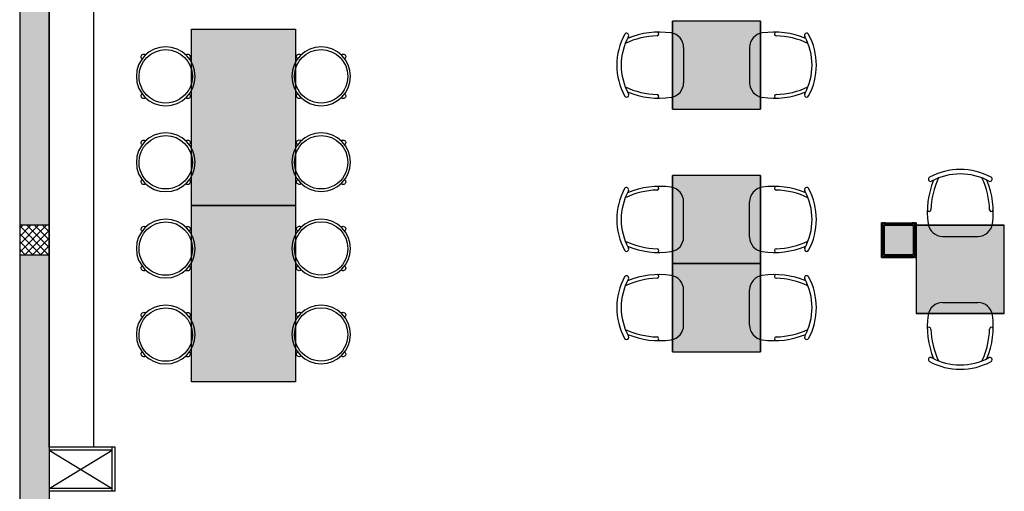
# Model space of a CAD drawing. Header units: millimetres. Extents: x -150 to 42176, y -50 to 21011.
# Tile 2 of 23: x 0 to 6708, y 4220 to 7429. Entities that reach past the tile are written whole.
import ezdxf

# ---------------------------------------------------------------- set-up
doc = ezdxf.new("R2010")
doc.units = ezdxf.units.MM
doc.header["$LTSCALE"] = 2
doc.header["$MEASUREMENT"] = 0
doc.layers.add('GREY SCALE', color=9, linetype='Continuous', lineweight=0, true_color=0x808080)

# ---------------------------------------------------------------- blocks, each defined once
blk = doc.blocks.new('PLAN LAYOUT')
at = {"layer": 'GREY SCALE', "lineweight": -3}
h = blk.add_hatch(color=256, dxfattribs=at)
h.dxf.hatch_style = 1
h.paths.add_polyline_path([(200, 13280), (0, 13280), (0, 0), (4190, 0), (4190, 650), (4390, 650), (4390, 850), (3990, 850), (3990, 200), (200, 200), (200, 8735.8), (200, 8835.8), (200, 9585.8), (200, 9685.8), (200, 10435.8), (200, 10535.8), (200, 11285.8), (200, 11385.8), (200, 12135.8), (200, 12235.8)])
h.paths.add_polyline_path([(0, 11087.2), (200, 11087.2), (200, 11287.2), (0, 11287.2)], flags=17)
h.paths.add_polyline_path([(0, 8211.4), (200, 8211.4), (200, 8411.4), (0, 8411.4)], flags=17)
h.paths.add_polyline_path([(0, 5830), (200, 5830), (200, 6030), (0, 6030)], flags=17)
h.paths.add_polyline_path([(0, 3420), (200, 3420), (200, 3620), (0, 3620)], flags=17)
h.paths.add_polyline_path([(0, 0), (200, 0), (200, 200), (0, 200)], flags=17)
h.paths.add_polyline_path([(1995, 0.3), (2195, 0.3), (2195, 200.3), (1995, 200.3)], flags=16)
h.paths.add_polyline_path([(3990, 0), (4190, 0), (4190, 200), (3990, 200)], flags=17)
h.paths.add_polyline_path([(4190, 650), (4390, 650), (4390, 850), (4190, 850)], flags=17)
h = blk.add_hatch(color=256, dxfattribs=at)
h.dxf.hatch_style = 1
h.paths.add_polyline_path([(4448, 7420), (4448, 6820), (5048, 6820), (5048, 7420)])
h = blk.add_hatch(color=256, dxfattribs=at)
h.dxf.hatch_style = 1
h.paths.add_polyline_path([(1878.3, 7364.5), (1170.4, 7364.5), (1170.4, 6164.7), (1878.3, 6164.7)])
h.paths.add_polyline_path([(1878.3, 6164.5), (1170.4, 6164.5), (1170.4, 4964.7), (1878.3, 4964.7)])
h = blk.add_hatch(color=256, dxfattribs=at)
h.dxf.hatch_style = 1
h.paths.add_polyline_path([(5048, 5770), (5048, 6370), (4448, 6370), (4448, 5770)])
h = blk.add_hatch(color=256, dxfattribs=at)
h.dxf.hatch_style = 1
h.paths.add_polyline_path([(5890, 5830), (6090, 5830), (6090, 6030), (5890, 6030)])
h = blk.add_hatch(color=256, dxfattribs=at)
h.dxf.hatch_style = 1
h.paths.add_polyline_path([(6108, 5430), (6708, 5430), (6708, 6030), (6108, 6030)])
h = blk.add_hatch(color=256, dxfattribs=at)
h.dxf.hatch_style = 1
h.paths.add_polyline_path([(5048, 5170), (5048, 5770), (4448, 5770), (4448, 5170)])
for p, q in [((0, 13480), (0, 0)), ((200, 13480), (200, 200)), ((200, 4520), (200, 8211.4)), ((502, 7909.4), (502, 4520)), ((4448, 6820), (4448, 7420)), ((5048, 7420), (4448, 7420)), ((4448, 7420), (4448, 6820)), ((5048, 7420), (4448, 7420)), ((5048, 7420), (5048, 6820)), ((5048, 6820), (5048, 7420)), ((1170.4, 7364.5), (1878.3, 7364.5)), ((1170.4, 6164.5), (1170.4, 7364.5)), ((1878.3, 7364.5), (1878.3, 6164.5)), ((4523, 7240.1), (4523, 6999.9)), ((4973, 7240.1), (4973, 6999.9)), ((4448, 6820), (5048, 6820)), ((4448, 6820), (5048, 6820)), ((4448, 5770), (4448, 6370)), ((5048, 6370), (4448, 6370)), ((5048, 6370), (4448, 6370)), ((4448, 6370), (4448, 5770)), ((5048, 6370), (5048, 5770)), ((5048, 5770), (5048, 6370)), ((4523, 5949.9), (4523, 6190.1)), ((4973, 5949.9), (4973, 6190.1)), ((1170.4, 6164.7), (1878.3, 6164.7)), ((1170.4, 4964.7), (1170.4, 6164.7)), ((1878.3, 6164.5), (1170.4, 6164.5)), ((1878.3, 6164.7), (1878.3, 4964.7)), ((5881, 6048), (5872, 6048)), ((5872, 6048), (5872, 6039)), ((5872, 6048), (6108, 6048)), ((5872, 5812), (5872, 6048)), ((5872, 6039), (5881, 6030)), ((5872, 6039), (5872, 6030)), ((5890, 6039), (5881, 6048)), ((5881, 6048), (5890, 6048)), ((6099, 6039), (5881, 6039)), ((5881, 6039), (5881, 5821)), ((5899, 6048), (5890, 6048)), ((5890, 6048), (5890, 6039)), ((5899, 6039), (5899, 6048)), ((5899, 6048), (6081, 6048)), ((5899, 6045), (6081, 6045)), ((5899, 6042), (6081, 6042)), ((6090, 6048), (6081, 6048)), ((6081, 6048), (6081, 6039)), ((6090, 6039), (6090, 6048)), ((6099, 6048), (6090, 6039)), ((6090, 6048), (6099, 6048)), ((6108, 6048), (6099, 6048)), ((6099, 5821), (6099, 6039)), ((6099, 6030), (6108, 6039)), ((6108, 6039), (6108, 6048)), ((6108, 6048), (6108, 5812)), ((6108, 6039), (6108, 6030)), ((0, 6007.5), (22.5, 6030)), ((0, 5954.5), (75.5, 6030)), ((0, 5901.4), (128.6, 6030)), ((0, 5848.4), (181.6, 6030)), ((200, 6030), (0, 6030)), ((0, 6030), (0, 5830)), ((196, 5830), (0, 6026)), ((142.9, 5830), (0, 5972.9)), ((34.6, 5830), (200, 5995.4)), ((200, 5879), (49, 6030)), ((200, 5932), (102, 6030)), ((200, 5985.1), (155.1, 6030)), ((200, 5830), (200, 6030)), ((5881, 6030), (5872, 6030)), ((5872, 6030), (5872, 6021)), ((5872, 6021), (5881, 6021)), ((5872, 6021), (5872, 5839)), ((5875, 6021), (5875, 5839)), ((5878, 6021), (5878, 5839)), ((5890, 6030), (6090, 6030)), ((5890, 5830), (5890, 6030)), ((6090, 6030), (5890, 6030)), ((5890, 6030), (5890, 5830)), ((6090, 6030), (6090, 5830)), ((6090, 5830), (6090, 6030)), ((6108, 6030), (6099, 6030)), ((6099, 6021), (6108, 6021)), ((6102, 6021), (6102, 5839)), ((6105, 6021), (6105, 5839)), ((6108, 6030), (6708, 6030)), ((6108, 6030), (6108, 5430)), ((6708, 6030), (6108, 6030)), ((6108, 6030), (6108, 5430)), ((6108, 6021), (6108, 6030)), ((6108, 6021), (6108, 5839)), ((6708, 5430), (6708, 6030)), ((6708, 5430), (6708, 6030)), ((89.9, 5830), (0, 5919.9)), ((87.7, 5830), (200, 5942.3)), ((6287.9, 5955), (6528.1, 5955)), ((36.9, 5830), (0, 5866.9)), ((140.7, 5830), (200, 5889.3)), ((193.7, 5830), (200, 5836.3)), ((5881, 5839), (5872, 5839)), ((5872, 5839), (5872, 5830)), ((6108, 5839), (6099, 5839)), ((6108, 5830), (6108, 5839)), ((0, 5830), (200, 5830)), ((4448, 5770), (5048, 5770)), ((4448, 5770), (5048, 5770)), ((4448, 5170), (4448, 5770)), ((5048, 5770), (4448, 5770)), ((5048, 5770), (4448, 5770)), ((4448, 5770), (4448, 5170)), ((5048, 5770), (5048, 5170)), ((5048, 5170), (5048, 5770)), ((5872, 5830), (5881, 5830)), ((5881, 5830), (5872, 5821)), ((5872, 5821), (5872, 5830)), ((5872, 5821), (5872, 5812)), ((5872, 5812), (5881, 5812)), ((6108, 5812), (5872, 5812)), ((5881, 5821), (6099, 5821)), ((5881, 5812), (5890, 5821)), ((5881, 5812), (5890, 5812)), ((6090, 5830), (5890, 5830)), ((5890, 5830), (6090, 5830)), ((5890, 5821), (5890, 5812)), ((5890, 5812), (5899, 5812)), ((5899, 5812), (5899, 5821)), ((5899, 5818), (6081, 5818)), ((5899, 5815), (6081, 5815)), ((5899, 5812), (6081, 5812)), ((6081, 5821), (6081, 5812)), ((6081, 5812), (6090, 5812)), ((6090, 5812), (6090, 5821)), ((6090, 5821), (6099, 5812)), ((6099, 5812), (6090, 5812)), ((6108, 5821), (6099, 5830)), ((6099, 5830), (6108, 5830)), ((6099, 5812), (6108, 5812)), ((6108, 5830), (6108, 5821)), ((6108, 5812), (6108, 5821)), ((4523, 5349.9), (4523, 5590.1)), ((4973, 5349.9), (4973, 5590.1)), ((6287.9, 5505), (6528.1, 5505)), ((6708, 5430), (6108, 5430)), ((6108, 5430), (6708, 5430)), ((4448, 5170), (5048, 5170)), ((4448, 5170), (5048, 5170)), ((1878.3, 4964.7), (1170.4, 4964.7)), ((502, 4520), (200, 4520)), ((650, 4520), (200, 4520)), ((200, 4240), (630, 4500)), ((200, 4500), (630, 4240)), ((630, 4500), (200, 4500)), ((630, 4220), (630, 4520)), ((650, 4220), (650, 4520)), ((630, 4240), (200, 4240)), ((650, 4220), (200, 4220))]:
    blk.add_line(p, q, dxfattribs=at)
at = {"layer": 'GREY SCALE', "lineweight": -3, "extrusion": (-8.16355e-49, -1.29875e-40, -1)}
for centre in [(-994.8, 7043.8), (-2053.9, 7044.2), (-994.8, 6459.1), (-2053.9, 6459.5), (-994.8, 5871.8), (-2053.9, 5872.3), (-994.8, 5286.6), (-2053.9, 5287)]:
    blk.add_circle(centre, 200, dxfattribs=at)
at = {"layer": 'GREY SCALE', "lineweight": -3}
for centre, radius, start, end in [((4508.1, 7120), 440.1, 151.57492, 208.42508), ((4508.1, 7120), 440.1, 151.57492, 208.42508), ((4508.1, 7120), 410.1, 151.57536, 208.42464), ((4134.2, 7322.3), 15, 331.57208, 151.57208), ((4356.2, 6782.8), 537.1, 91.51212, 115.41481), ((4356.2, 6782.8), 562.1, 81.68335, 112.54812), ((4341.4, 7332.4), 12.7, 272.69133, 78.23637), ((4423, 7240.1), 100, 0, 81.68335), ((5073, 7240.1), 100, 98.31665, 180), ((5139.8, 6782.8), 562.1, 67.45188, 98.31665), ((5154.6, 7332.4), 12.7, 101.76363, 267.30867), ((5139.8, 6782.8), 537.1, 64.58519, 88.48788), ((5361.8, 7322.3), 15, 28.42792, 208.42792), ((4987.9, 7120), 410.1, 331.57536, 28.42464), ((4987.9, 7120), 440.1, 331.57492, 28.42508), ((4987.9, 7120), 440.1, 331.57492, 28.42508), ((4423, 6999.9), 100, 278.31665, 0), ((5073, 6999.9), 100, 180, 261.68335), ((4134.2, 6917.7), 15, 208.42792, 28.42792), ((4134.2, 6917.7), 15, 208.42792, 28.42792), ((4356.2, 7457.2), 537.1, 244.58519, 268.48788), ((4356.2, 7457.2), 562.1, 247.45188, 278.31665), ((4341.4, 6907.6), 12.7, 281.76363, 87.30867), ((5139.8, 7457.2), 562.1, 261.68335, 292.54812), ((5154.6, 6907.6), 12.7, 92.69133, 258.23637), ((5139.8, 7457.2), 537.1, 271.51212, 295.41481), ((5361.8, 6917.7), 15, 151.57208, 331.57208), ((5361.8, 6917.7), 15, 151.57208, 331.57208), ((6408, 5969.9), 440.1, 61.57492, 118.42508), ((6408, 5969.9), 440.1, 61.57492, 118.42508), ((6408, 5969.9), 410.1, 61.57536, 118.42464), ((6745.2, 6121.8), 562.1, 157.45188, 188.31665), ((6205.7, 6343.8), 15, 118.42792, 298.42792), ((6745.2, 6121.8), 537.1, 154.58519, 178.48788), ((6070.9, 6121.8), 537.1, 1.51212, 25.41481), ((6070.9, 6121.8), 562.1, 351.68335, 22.54812), ((6610.3, 6343.8), 15, 241.57208, 61.57208), ((6610.3, 6343.8), 15, 241.57208, 61.57208), ((4508.1, 6070), 440.1, 151.57492, 208.42508), ((4508.1, 6070), 440.1, 151.57492, 208.42508), ((4508.1, 6070), 410.1, 151.57536, 208.42464), ((4134.2, 6272.3), 15, 331.57208, 151.57208), ((4134.2, 6272.3), 15, 331.57208, 151.57208), ((4356.2, 5732.8), 537.1, 91.51212, 115.41481), ((4356.2, 5732.8), 562.1, 81.68335, 112.54812), ((4341.4, 6282.4), 12.7, 272.69133, 78.23637), ((4423, 6190.1), 100, 0, 81.68335), ((5073, 6190.1), 100, 98.31665, 180), ((5139.8, 5732.8), 562.1, 67.45188, 98.31665), ((5154.6, 6282.4), 12.7, 101.76363, 267.30867), ((5139.8, 5732.8), 537.1, 64.58519, 88.48788), ((5361.8, 6272.3), 15, 28.42792, 208.42792), ((5361.8, 6272.3), 15, 28.42792, 208.42792), ((4987.9, 6070), 410.1, 331.57536, 28.42464), ((4987.9, 6070), 440.1, 331.57492, 28.42508), ((4987.9, 6070), 440.1, 331.57492, 28.42508), ((6195.6, 6136.6), 12.7, 191.76363, 357.30867), ((6620.4, 6136.6), 12.7, 182.69133, 348.23637), ((6287.9, 6055), 100, 188.31665, 270), ((6528.1, 6055), 100, 270, 351.68335), ((4356.2, 6407.2), 537.1, 244.58519, 268.48788), ((4423, 5949.9), 100, 278.31665, 0), ((5073, 5949.9), 100, 180, 261.68335), ((5139.8, 6407.2), 537.1, 271.51212, 295.41481), ((4134.2, 5867.7), 15, 208.42792, 28.42792), ((4356.2, 6407.2), 562.1, 247.45188, 278.31665), ((4341.4, 5857.6), 12.7, 281.76363, 87.30867), ((5139.8, 6407.2), 562.1, 261.68335, 292.54812), ((5154.6, 5857.6), 12.7, 92.69133, 258.23637), ((5361.8, 5867.7), 15, 151.57208, 331.57208), ((4508.1, 5470), 440.1, 151.57492, 208.42508), ((4508.1, 5470), 440.1, 151.57492, 208.42508), ((4508.1, 5470), 410.1, 151.57536, 208.42464), ((4134.2, 5672.3), 15, 331.57208, 151.57208), ((4134.2, 5672.3), 15, 331.57208, 151.57208), ((4356.2, 5132.8), 537.1, 91.51212, 115.41481), ((4356.2, 5132.8), 562.1, 81.68335, 112.54812), ((4341.4, 5682.4), 12.7, 272.69133, 78.23637), ((4423, 5590.1), 100, 0, 81.68335), ((5073, 5590.1), 100, 98.31665, 180), ((5139.8, 5132.8), 562.1, 67.45188, 98.31665), ((5154.6, 5682.4), 12.7, 101.76363, 267.30867), ((5139.8, 5132.8), 537.1, 64.58519, 88.48788), ((5361.8, 5672.3), 15, 28.42792, 208.42792), ((5361.8, 5672.3), 15, 28.42792, 208.42792), ((4987.9, 5470), 410.1, 331.57536, 28.42464), ((4987.9, 5470), 440.1, 331.57492, 28.42508), ((4987.9, 5470), 440.1, 331.57492, 28.42508), ((6287.9, 5405), 100, 90, 171.68335), ((6528.1, 5405), 100, 8.31665, 90), ((6745.2, 5338.2), 562.1, 171.68335, 202.54812), ((6070.9, 5338.2), 562.1, 337.45188, 8.31665), ((4356.2, 5807.2), 537.1, 244.58519, 268.48788), ((4423, 5349.9), 100, 278.31665, 0), ((5073, 5349.9), 100, 180, 261.68335), ((5139.8, 5807.2), 537.1, 271.51212, 295.41481), ((6195.6, 5323.4), 12.7, 2.69133, 168.23637), ((6745.2, 5338.2), 537.1, 181.51212, 205.41481), ((6070.9, 5338.2), 537.1, 334.58519, 358.48788), ((6620.4, 5323.4), 12.7, 11.76363, 177.30867), ((4134.2, 5267.7), 15, 208.42792, 28.42792), ((4356.2, 5807.2), 562.1, 247.45188, 278.31665), ((4341.4, 5257.6), 12.7, 281.76363, 87.30867), ((5139.8, 5807.2), 562.1, 261.68335, 292.54812), ((5154.6, 5257.6), 12.7, 92.69133, 258.23637), ((5361.8, 5267.7), 15, 151.57208, 331.57208), ((6205.7, 5116.2), 15, 61.57208, 241.57208), ((6408, 5490.1), 440.1, 241.57492, 298.42508), ((6408, 5490.1), 440.1, 241.57492, 298.42508), ((6408, 5490.1), 410.1, 241.57536, 298.42464), ((6610.3, 5116.2), 15, 298.42792, 118.42792), ((6610.3, 5116.2), 15, 298.42792, 118.42792)]:
    blk.add_arc(centre, radius, start, end, dxfattribs=at)
at = {"layer": 'GREY SCALE', "lineweight": -3, "extrusion": (-8.16355e-49, -1.29875e-40, -1)}
for centre, radius, start, end in [((-994.8, 7043.8), 181.8, 0.0611, 180.0611), ((-845.7, 7177.1), 18.2, 309.18149, 134.39199), ((-1144.2, 7176.7), 18.2, 45.7302, 230.9407), ((-2053.9, 7044.2), 181.8, 0.0611, 180.0611), ((-1904.8, 7177.5), 18.2, 309.18149, 134.39199), ((-2203.3, 7177.2), 18.2, 45.7302, 230.9407), ((-994.8, 7043.8), 181.8, 180.0611, 0.0611), ((-2053.9, 7044.2), 181.8, 180.0611, 0.0611), ((-845.4, 6910.8), 18.2, 225.7302, 50.9407), ((-1143.9, 6910.5), 18.2, 129.18149, 314.39199), ((-1904.5, 6911.3), 18.2, 225.7302, 50.9407), ((-2203.1, 6911), 18.2, 129.18149, 314.39199), ((-994.8, 6459.1), 181.8, 0.0611, 180.0611), ((-2053.9, 6459.5), 181.8, 0.0611, 180.0611), ((-845.7, 6592.3), 18.2, 309.18149, 134.39199), ((-1144.2, 6592), 18.2, 45.7302, 230.9407), ((-1904.8, 6592.8), 18.2, 309.18149, 134.39199), ((-2203.3, 6592.4), 18.2, 45.7302, 230.9407), ((-994.8, 6459.1), 181.8, 180.0611, 0.0611), ((-2053.9, 6459.5), 181.8, 180.0611, 0.0611), ((-845.4, 6326.1), 18.2, 225.7302, 50.9407), ((-1143.9, 6325.8), 18.2, 129.18149, 314.39199), ((-1904.5, 6326.5), 18.2, 225.7302, 50.9407), ((-2203.1, 6326.2), 18.2, 129.18149, 314.39199), ((-994.8, 5871.8), 181.8, 0.0611, 180.0611), ((-2053.9, 5872.3), 181.8, 0.0611, 180.0611), ((-845.7, 6005.1), 18.2, 309.18149, 134.39199), ((-1144.2, 6004.8), 18.2, 45.7302, 230.9407), ((-1904.8, 6005.5), 18.2, 309.18149, 134.39199), ((-2203.3, 6005.2), 18.2, 45.7302, 230.9407), ((-994.8, 5871.8), 181.8, 180.0611, 0.0611), ((-2053.9, 5872.3), 181.8, 180.0611, 0.0611), ((-845.4, 5738.9), 18.2, 225.7302, 50.9407), ((-1143.9, 5738.6), 18.2, 129.18149, 314.39199), ((-1904.5, 5739.3), 18.2, 225.7302, 50.9407), ((-2203.1, 5739), 18.2, 129.18149, 314.39199), ((-994.8, 5286.6), 181.8, 0.0611, 180.0611), ((-845.7, 5419.9), 18.2, 309.18149, 134.39199), ((-1144.2, 5419.5), 18.2, 45.7302, 230.9407), ((-2053.9, 5287), 181.8, 0.0611, 180.0611), ((-1904.8, 5420.3), 18.2, 309.18149, 134.39199), ((-2203.3, 5420), 18.2, 45.7302, 230.9407), ((-994.8, 5286.6), 181.8, 180.0611, 0.0611), ((-2053.9, 5287), 181.8, 180.0611, 0.0611), ((-845.4, 5153.6), 18.2, 225.7302, 50.9407), ((-1143.9, 5153.3), 18.2, 129.18149, 314.39199), ((-1904.5, 5154.1), 18.2, 225.7302, 50.9407), ((-2203.1, 5153.7), 18.2, 129.18149, 314.39199)]:
    blk.add_arc(centre, radius, start, end, dxfattribs=at)

msp = doc.modelspace()

# ---------------------------------------------------------------- block references
at = {"layer": 'GREY SCALE', "lineweight": -3}
msp.add_blockref('PLAN LAYOUT', (0, 0), dxfattribs=at)

doc.saveas('drawing.dxf')
